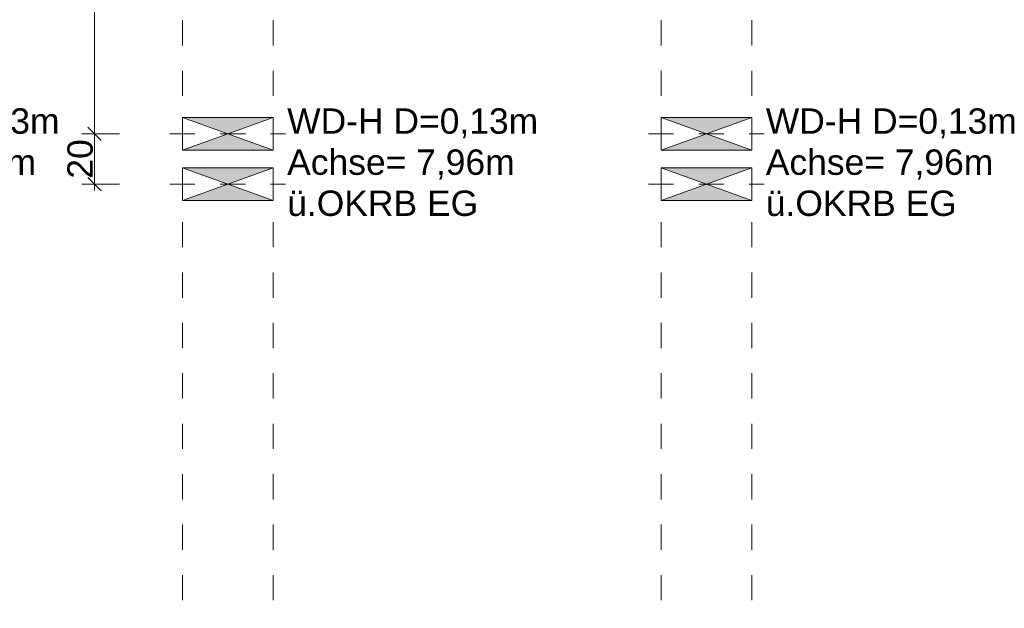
# Model space of a CAD drawing. Header units: metres. Extents: x -180 to 4, y -49 to 6.
# Tile 148 of 256: x -152.5 to -148.59, y -17.28 to -14.94. Entities that reach past the tile are written whole.
import ezdxf

# ---------------------------------------------------------------- set-up
doc = ezdxf.new("R2010")
doc.units = ezdxf.units.M
doc.header["$LTSCALE"] = 0.05
doc.header["$PDMODE"] = 1
doc.header["$PDSIZE"] = -2
doc.linetypes.add('Dash Style-1', pattern=[1.999894, 0.999947, -0.999947])
doc.linetypes.add('Linienart-20', pattern=[2.116531, 1.058062, -1.058469])
doc.layers.get('0').update_dxf_attribs({"lineweight": 25})
for name, color, linetype, lineweight, true_color in [('30 -34 Innenwände- 11 Durchbruch', 4, 'Continuous', 9, 0x00ffff), ('30 -35 Decken- 1 Konstruktion-Träger- Stahlbeton', 7, 'Continuous', 13, 0x33aa00), ('70 -76 Bemaßung- 2 Allgemein', 7, 'Continuous', 5, 0x6666cc), ('CW-Unsichtbar', 7, 'Continuous', 9, 0x599559)]:
    doc.layers.add(name, color=color, linetype=linetype, lineweight=lineweight, true_color=true_color)
doc.layers.add('Keine', color=7, linetype='Continuous', lineweight=9)
doc.styles.add('Arial', font='arial.ttf')
doc.dimstyles.new('k+k_klein', dxfattribs={"dimtxt": 0.100689, "dimasz": 0.05302, "dimexe": 0.05, "dimexo": 0.15, "dimgap": 0.005, "dimtad": 1, "dimdec": 3, "dimtxsty": 'Arial', "dimblk": 'VW_SLASH-2', "dimblk1": 'VW_SLASH-2', "dimblk2": 'VW_SLASH-2', "dimcen": 0, "dimdle": 0.025, "dimadec": 3, "dimazin": 0, "dimtfac": 0.75, "dimtdec": 3, "dimtix": 1, "dimtmove": 0, "dimatfit": 0, "dimldrblk": 'VW_FILLEDARROW', "dimfxl": 0.1, "dimfxlon": 1, "dimfrac": 2, "dimtolj": 1, "dimarcsym": 0})

# ---------------------------------------------------------------- blocks, each defined once
blk = doc.blocks.new('Gruppe-12216')
at = {"layer": '30 -35 Decken- 1 Konstruktion-Träger- Stahlbeton', "color": 7, "linetype": 'Linienart-20', "lineweight": 13, "transparency": 33554687}
for p, q in [((-149.951, -39.247), (-149.951, -11.897)), ((-149.591, -39.247), (-149.591, -11.897))]:
    blk.add_line(p, q, dxfattribs=at)
at = {"layer": '30 -35 Decken- 1 Konstruktion-Träger- Stahlbeton', "color": 0, "flags": 1}
for tag in ['IFC_UUID', 'instanceID']:
    blk.add_attdef(tag, (-149.951, -39.247), '', height=0.00018, dxfattribs=at)
blk = doc.blocks.new('Gruppe-12219')
at = {"layer": '30 -35 Decken- 1 Konstruktion-Träger- Stahlbeton', "color": 7, "linetype": 'Linienart-20', "lineweight": 13, "transparency": 33554687}
for p, q in [((-151.851, -39.247), (-151.851, -11.897)), ((-151.491, -39.247), (-151.491, -11.897))]:
    blk.add_line(p, q, dxfattribs=at)
at = {"layer": '30 -35 Decken- 1 Konstruktion-Träger- Stahlbeton', "color": 0, "flags": 1}
for tag in ['IFC_UUID', 'instanceID']:
    blk.add_attdef(tag, (-151.851, -39.247), '', height=0.00018, dxfattribs=at)
blk = doc.blocks.new('_01-OG1_Tragwerk (2D)')
at = {"layer": '30 -35 Decken- 1 Konstruktion-Träger- Stahlbeton'}
for name in ['Gruppe-12219', 'Gruppe-12216']:
    blk.add_blockref(name, (0, 0), dxfattribs=at)
blk = doc.blocks.new('Gruppe-14035')
at = {"layer": '30 -34 Innenwände- 11 Durchbruch', "linetype": 'Continuous', "lineweight": 0}
blk.add_hatch(color=4, dxfattribs=at).paths.add_polyline_path([(-149.951, -15.332), (-149.591, -15.332), (-149.951, -15.462), (-149.591, -15.462)])
at = {"layer": '30 -34 Innenwände- 11 Durchbruch', "flags": 128}
blk.add_lwpolyline([(-149.951, -15.332), (-149.591, -15.332), (-149.951, -15.462), (-149.591, -15.462)], close=True, dxfattribs=at)
blk = doc.blocks.new('Gruppe-14036')
at = {"layer": '30 -34 Innenwände- 11 Durchbruch', "flags": 128}
blk.add_lwpolyline([(-149.951, -15.462), (-149.951, -15.332), (-149.591, -15.462), (-149.591, -15.332)], close=True, dxfattribs=at)
blk = doc.blocks.new('Gruppe-14037')
at = {"layer": '30 -34 Innenwände- 11 Durchbruch', "insert": (-149.535, -15.7243), "char_height": 0.100689, "attachment_point": 7, "line_spacing_factor": 0.970891, "style": 'Arial'}
blk.add_mtext('WD-H D=0,13m\\PAchse= 7,96m \\Pü.OKRB EG', dxfattribs=at)
blk = doc.blocks.new('Gruppe-14038')
at = {"layer": '30 -34 Innenwände- 11 Durchbruch', "color": 7, "transparency": 33554687}
blk.add_blockref('Gruppe-14037', (0, 0), dxfattribs=at)
at = {"layer": '30 -34 Innenwände- 11 Durchbruch'}
for name in ['Gruppe-14035', 'Gruppe-14036']:
    blk.add_blockref(name, (0, 0), dxfattribs=at)
blk = doc.blocks.new('Gruppe-14039')
at = {"layer": 'CW-Unsichtbar', "linetype": 'Continuous', "lineweight": 5, "transparency": 33554687}
for p in [(-149.951, -15.397), (-149.591, -15.397)]:
    blk.add_point(p, dxfattribs=at)
at = {"layer": '30 -34 Innenwände- 11 Durchbruch', "color": 7, "transparency": 33554687}
blk.add_blockref('Gruppe-14038', (0, 0), dxfattribs=at)
at = {"layer": '30 -34 Innenwände- 11 Durchbruch', "color": 0, "flags": 1}
for tag in ['IFC_UUID', 'instanceID', 'prm0_name', 'prm0_type', 'prm0_value', 'prm1_name', 'prm1_type', 'prm1_value', 'prm2_name', 'prm2_type', 'prm2_value', 'prm3_name', 'prm3_type', 'prm3_value', 'prm4_name', 'prm4_type', 'prm4_value', 'prm5_name', 'prm5_type', 'prm5_value', 'prm6_name', 'prm6_type', 'prm6_value', 'prm7_name', 'prm7_type', 'prm7_value']:
    blk.add_attdef(tag, (-149.951, -15.7289), '', height=0.00018, dxfattribs=at)
blk = doc.blocks.new('Gruppe-14040')
at = {"layer": '30 -34 Innenwände- 11 Durchbruch', "linetype": 'Continuous', "lineweight": 0}
blk.add_hatch(color=4, dxfattribs=at).paths.add_polyline_path([(-149.951, -15.532), (-149.591, -15.532), (-149.951, -15.662), (-149.591, -15.662)])
at = {"layer": '30 -34 Innenwände- 11 Durchbruch', "flags": 128}
blk.add_lwpolyline([(-149.951, -15.532), (-149.591, -15.532), (-149.951, -15.662), (-149.591, -15.662)], close=True, dxfattribs=at)
blk = doc.blocks.new('Gruppe-14041')
at = {"layer": '30 -34 Innenwände- 11 Durchbruch', "flags": 128}
blk.add_lwpolyline([(-149.951, -15.662), (-149.951, -15.532), (-149.591, -15.662), (-149.591, -15.532)], close=True, dxfattribs=at)
blk = doc.blocks.new('Gruppe-14042')
at = {"layer": '30 -34 Innenwände- 11 Durchbruch'}
for name in ['Gruppe-14040', 'Gruppe-14041']:
    blk.add_blockref(name, (0, 0), dxfattribs=at)
blk = doc.blocks.new('Gruppe-14043')
at = {"layer": 'CW-Unsichtbar', "linetype": 'Continuous', "lineweight": 5, "transparency": 33554687}
for p in [(-149.951, -15.597), (-149.591, -15.597)]:
    blk.add_point(p, dxfattribs=at)
at = {"layer": '30 -34 Innenwände- 11 Durchbruch', "color": 7, "transparency": 33554687}
blk.add_blockref('Gruppe-14042', (0, 0), dxfattribs=at)
at = {"layer": '30 -34 Innenwände- 11 Durchbruch', "color": 0, "flags": 1}
for tag in ['prm0_value', 'prm1_value', 'prm2_value', 'prm3_value', 'prm4_value', 'prm5_value', 'prm6_value', 'prm7_value', 'IFC_UUID', 'instanceID', 'prm0_name', 'prm0_type', 'prm1_name', 'prm1_type', 'prm2_name', 'prm2_type', 'prm3_name', 'prm3_type', 'prm4_name', 'prm4_type', 'prm5_name', 'prm5_type', 'prm6_name', 'prm6_type', 'prm7_name', 'prm7_type']:
    blk.add_attdef(tag, (-149.951, -15.662), '', height=0.00018, dxfattribs=at)
blk = doc.blocks.new('Gruppe-14044')
at = {"layer": '30 -34 Innenwände- 11 Durchbruch', "linetype": 'Continuous', "lineweight": 0}
blk.add_hatch(color=4, dxfattribs=at).paths.add_polyline_path([(-151.851, -15.332), (-151.491, -15.332), (-151.851, -15.462), (-151.491, -15.462)])
at = {"layer": '30 -34 Innenwände- 11 Durchbruch', "flags": 128}
blk.add_lwpolyline([(-151.851, -15.332), (-151.491, -15.332), (-151.851, -15.462), (-151.491, -15.462)], close=True, dxfattribs=at)
blk = doc.blocks.new('Gruppe-14045')
at = {"layer": '30 -34 Innenwände- 11 Durchbruch', "flags": 128}
blk.add_lwpolyline([(-151.851, -15.462), (-151.851, -15.332), (-151.491, -15.462), (-151.491, -15.332)], close=True, dxfattribs=at)
blk = doc.blocks.new('Gruppe-14046')
at = {"layer": '30 -34 Innenwände- 11 Durchbruch', "insert": (-151.435, -15.7243), "char_height": 0.100689, "attachment_point": 7, "line_spacing_factor": 0.970891, "style": 'Arial'}
blk.add_mtext('WD-H D=0,13m\\PAchse= 7,96m \\Pü.OKRB EG', dxfattribs=at)
blk = doc.blocks.new('Gruppe-14047')
at = {"layer": '30 -34 Innenwände- 11 Durchbruch', "color": 7, "transparency": 33554687}
blk.add_blockref('Gruppe-14046', (0, 0), dxfattribs=at)
at = {"layer": '30 -34 Innenwände- 11 Durchbruch'}
for name in ['Gruppe-14044', 'Gruppe-14045']:
    blk.add_blockref(name, (0, 0), dxfattribs=at)
blk = doc.blocks.new('Gruppe-14048')
at = {"layer": 'CW-Unsichtbar', "linetype": 'Continuous', "lineweight": 5, "transparency": 33554687}
for p in [(-151.851, -15.397), (-151.491, -15.397)]:
    blk.add_point(p, dxfattribs=at)
at = {"layer": '30 -34 Innenwände- 11 Durchbruch', "color": 7, "transparency": 33554687}
blk.add_blockref('Gruppe-14047', (0, 0), dxfattribs=at)
at = {"layer": '30 -34 Innenwände- 11 Durchbruch', "color": 0, "flags": 1}
for tag in ['IFC_UUID', 'instanceID', 'prm0_name', 'prm0_type', 'prm0_value', 'prm1_name', 'prm1_type', 'prm1_value', 'prm2_name', 'prm2_type', 'prm2_value', 'prm3_name', 'prm3_type', 'prm3_value', 'prm4_name', 'prm4_type', 'prm4_value', 'prm5_name', 'prm5_type', 'prm5_value', 'prm6_name', 'prm6_type', 'prm6_value', 'prm7_name', 'prm7_type', 'prm7_value']:
    blk.add_attdef(tag, (-151.851, -15.7289), '', height=0.00018, dxfattribs=at)
blk = doc.blocks.new('Gruppe-14049')
at = {"layer": '30 -34 Innenwände- 11 Durchbruch', "linetype": 'Continuous', "lineweight": 0}
blk.add_hatch(color=4, dxfattribs=at).paths.add_polyline_path([(-151.851, -15.532), (-151.491, -15.532), (-151.851, -15.662), (-151.491, -15.662)])
at = {"layer": '30 -34 Innenwände- 11 Durchbruch', "flags": 128}
blk.add_lwpolyline([(-151.851, -15.532), (-151.491, -15.532), (-151.851, -15.662), (-151.491, -15.662)], close=True, dxfattribs=at)
blk = doc.blocks.new('Gruppe-14050')
at = {"layer": '30 -34 Innenwände- 11 Durchbruch', "flags": 128}
blk.add_lwpolyline([(-151.851, -15.662), (-151.851, -15.532), (-151.491, -15.662), (-151.491, -15.532)], close=True, dxfattribs=at)
blk = doc.blocks.new('Gruppe-14051')
at = {"layer": '30 -34 Innenwände- 11 Durchbruch'}
for name in ['Gruppe-14049', 'Gruppe-14050']:
    blk.add_blockref(name, (0, 0), dxfattribs=at)
blk = doc.blocks.new('Gruppe-14052')
at = {"layer": 'CW-Unsichtbar', "linetype": 'Continuous', "lineweight": 5, "transparency": 33554687}
for p in [(-151.851, -15.597), (-151.491, -15.597)]:
    blk.add_point(p, dxfattribs=at)
at = {"layer": '30 -34 Innenwände- 11 Durchbruch', "color": 7, "transparency": 33554687}
blk.add_blockref('Gruppe-14051', (0, 0), dxfattribs=at)
at = {"layer": '30 -34 Innenwände- 11 Durchbruch', "color": 0, "flags": 1}
for tag in ['prm0_value', 'prm1_value', 'prm2_value', 'prm3_value', 'prm4_value', 'prm5_value', 'prm6_value', 'prm7_value', 'IFC_UUID', 'instanceID', 'prm0_name', 'prm0_type', 'prm1_name', 'prm1_type', 'prm2_name', 'prm2_type', 'prm3_name', 'prm3_type', 'prm4_name', 'prm4_type', 'prm5_name', 'prm5_type', 'prm6_name', 'prm6_type', 'prm7_name', 'prm7_type']:
    blk.add_attdef(tag, (-151.851, -15.662), '', height=0.00018, dxfattribs=at)
blk = doc.blocks.new('Gruppe-14053')
at = {"layer": '30 -34 Innenwände- 11 Durchbruch', "linetype": 'Continuous', "lineweight": 0}
blk.add_hatch(color=4, dxfattribs=at).paths.add_polyline_path([(-153.751, -15.332), (-153.391, -15.332), (-153.751, -15.462), (-153.391, -15.462)])
at = {"layer": '30 -34 Innenwände- 11 Durchbruch', "flags": 128}
blk.add_lwpolyline([(-153.751, -15.332), (-153.391, -15.332), (-153.751, -15.462), (-153.391, -15.462)], close=True, dxfattribs=at)
blk = doc.blocks.new('Gruppe-14054')
at = {"layer": '30 -34 Innenwände- 11 Durchbruch', "flags": 128}
blk.add_lwpolyline([(-153.751, -15.462), (-153.751, -15.332), (-153.391, -15.462), (-153.391, -15.332)], close=True, dxfattribs=at)
blk = doc.blocks.new('Gruppe-14055')
at = {"layer": '30 -34 Innenwände- 11 Durchbruch', "insert": (-153.335, -15.7243), "char_height": 0.100689, "attachment_point": 7, "line_spacing_factor": 0.970891, "style": 'Arial'}
blk.add_mtext('WD-H D=0,13m\\PAchse= 7,96m \\Pü.OKRB EG', dxfattribs=at)
blk = doc.blocks.new('Gruppe-14056')
at = {"layer": '30 -34 Innenwände- 11 Durchbruch', "color": 7, "transparency": 33554687}
blk.add_blockref('Gruppe-14055', (0, 0), dxfattribs=at)
at = {"layer": '30 -34 Innenwände- 11 Durchbruch'}
for name in ['Gruppe-14053', 'Gruppe-14054']:
    blk.add_blockref(name, (0, 0), dxfattribs=at)
blk = doc.blocks.new('Gruppe-14057')
at = {"layer": 'CW-Unsichtbar', "linetype": 'Continuous', "lineweight": 5, "transparency": 33554687}
for p in [(-153.751, -15.397), (-153.391, -15.397)]:
    blk.add_point(p, dxfattribs=at)
at = {"layer": '30 -34 Innenwände- 11 Durchbruch', "color": 7, "transparency": 33554687}
blk.add_blockref('Gruppe-14056', (0, 0), dxfattribs=at)
at = {"layer": '30 -34 Innenwände- 11 Durchbruch', "color": 0, "flags": 1}
for tag in ['IFC_UUID', 'instanceID', 'prm0_name', 'prm0_type', 'prm0_value', 'prm1_name', 'prm1_type', 'prm1_value', 'prm2_name', 'prm2_type', 'prm2_value', 'prm3_name', 'prm3_type', 'prm3_value', 'prm4_name', 'prm4_type', 'prm4_value', 'prm5_name', 'prm5_type', 'prm5_value', 'prm6_name', 'prm6_type', 'prm6_value', 'prm7_name', 'prm7_type', 'prm7_value']:
    blk.add_attdef(tag, (-153.751, -15.7289), '', height=0.00018, dxfattribs=at)
blk = doc.blocks.new('_OG1_2D (2D)')
at = {"layer": '30 -34 Innenwände- 11 Durchbruch', "linetype": 'Dash Style-1'}
for p, q in [((-151.90099996, -15.39704198), (-151.44099996, -15.39704198)), ((-150.00099996, -15.39704198), (-149.54099996, -15.39704198)), ((-151.90099996, -15.59704198), (-151.44099996, -15.59704198)), ((-150.00099996, -15.59704198), (-149.54099996, -15.59704198))]:
    blk.add_line(p, q, dxfattribs=at)
at = {"layer": '30 -34 Innenwände- 11 Durchbruch'}
for name in ['Gruppe-14057', 'Gruppe-14048', 'Gruppe-14039', 'Gruppe-14052', 'Gruppe-14043']:
    blk.add_blockref(name, (0, 0), dxfattribs=at)
blk = doc.blocks.new('VW_SLASH-2')
at = {"color": 0, "linetype": 'ByBlock', "lineweight": -2, "transparency": 16777216}
blk.add_line((0.472, 0), (-1, 0), dxfattribs=at)
at = {"color": 0, "lineweight": 5, "transparency": 16777216, "flags": 128}
blk.add_lwpolyline([(0.5, 0.5), (-0.5, -0.5)], dxfattribs=at)
blk = doc.blocks.new('*D20161')
at = {"layer": '70 -76 Bemaßung- 2 Allgemein', "color": 0, "lineweight": -2}
for p, q in [((-152.271, -11.897), (-152.15, -11.897)), ((-152.2, -15.344), (-152.2, -11.9501)), ((-152.1, -15.397), (-152.25, -15.397))]:
    blk.add_line(p, q, dxfattribs=at)
at = {"layer": 'Defpoints', "color": 0}
for p in [(-152.421, -11.897), (-152.2, -11.897), (-151.851, -15.397)]:
    blk.add_point(p, dxfattribs=at)
at = {"layer": '70 -76 Bemaßung- 2 Allgemein', "color": 0, "lineweight": -2, "xscale": 0.05302001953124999, "yscale": 0.05302001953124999, "zscale": 0.05302001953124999}
for p, rotation in [((-152.2, -11.897), 90), ((-152.2, -15.397), 270)]:
    blk.add_blockref('VW_SLASH-2', p, dxfattribs=dict(at, rotation=rotation))
at = {"layer": '70 -76 Bemaßung- 2 Allgemein', "color": 0, "insert": (-152.2655, -13.647), "char_height": 0.10069, "attachment_point": 5, "rotation": 90, "style": 'Arial'}
blk.add_mtext('\\A1;3,50', dxfattribs=at)
blk = doc.blocks.new('VW_FILLEDARROW')
at = {"linetype": 'Continuous', "lineweight": 0, "transparency": 16777216}
blk.add_hatch(color=0, dxfattribs=at).paths.add_polyline_path([(-2.829, 0.758), (0, 0), (-2.829, -0.758)])
at = {"color": 0, "lineweight": 5, "transparency": 16777216, "flags": 128}
blk.add_lwpolyline([(-2.829, 0.758), (0, 0), (-2.829, -0.758)], close=True, dxfattribs=at)
blk = doc.blocks.new('*D20162')
at = {"layer": '70 -76 Bemaßung- 2 Allgemein', "color": 0, "lineweight": -2}
for p, q in [((-152.1, -15.397), (-152.25, -15.397)), ((-152.2, -15.544), (-152.2, -15.4501)), ((-152.1, -15.597), (-152.25, -15.597))]:
    blk.add_line(p, q, dxfattribs=at)
at = {"layer": 'Defpoints', "color": 0}
for p in [(-152.2, -15.397), (-151.851, -15.397), (-151.851, -15.597)]:
    blk.add_point(p, dxfattribs=at)
at = {"layer": '70 -76 Bemaßung- 2 Allgemein', "color": 0, "lineweight": -2, "xscale": 0.05302001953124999, "yscale": 0.05302001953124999, "zscale": 0.05302001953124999}
for p, rotation in [((-152.2, -15.397), 90), ((-152.2, -15.597), 270)]:
    blk.add_blockref('VW_SLASH-2', p, dxfattribs=dict(at, rotation=rotation))
at = {"layer": '70 -76 Bemaßung- 2 Allgemein', "color": 0, "insert": (-152.2564, -15.497), "char_height": 0.10069, "attachment_point": 5, "rotation": 90, "style": 'Arial'}
blk.add_mtext('\\A1;20', dxfattribs=at)
blk = doc.blocks.new('Gruppe-16630')
at = {"layer": '70 -76 Bemaßung- 2 Allgemein'}
for base, p1, p2, text, picture, middle in [((-152.2, -11.89704198), (-151.85099996, -15.39704198), (-152.42099996, -11.89704198), '3,50', '*D20161', (-152.26546354, -13.64704198)), ((-152.2, -15.39704198), (-151.85099996, -15.59704198), (-151.85099996, -15.39704198), '20', '*D20162', (-152.25640156, -15.49704198))]:
    dim = blk.add_linear_dim(base=base, p1=p1, p2=p2, angle=270, text=text, dimstyle='k+k_klein', override={"dimtxt": 0.100689, "dimgap": 0.005, "dimdec": 8, "dimpost": '<>', "dimtxsty": 'Arial', "dimtmove": 2}, dxfattribs=at)
    dim.commit()
    dim.dimension.update_dxf_attribs({"geometry": picture, "text_midpoint": middle})
blk = doc.blocks.new('_OG1_2D Bemaßung_ Beschriftung (2D)')
at = {"layer": '70 -76 Bemaßung- 2 Allgemein'}
blk.add_blockref('Gruppe-16630', (0, 0), dxfattribs=at)

msp = doc.modelspace()

# ---------------------------------------------------------------- block references
at = {"layer": 'Keine', "color": 1}
msp.add_blockref('_01-OG1_Tragwerk (2D)', (0, 0), dxfattribs=at)

# ---------------------------------------------------------------- next in the draw order: block references
msp.add_blockref('_OG1_2D (2D)', (0, 0), dxfattribs=at)

# ---------------------------------------------------------------- next in the draw order: block references
msp.add_blockref('_OG1_2D Bemaßung_ Beschriftung (2D)', (0, 0), dxfattribs=at)

doc.saveas('drawing.dxf')
